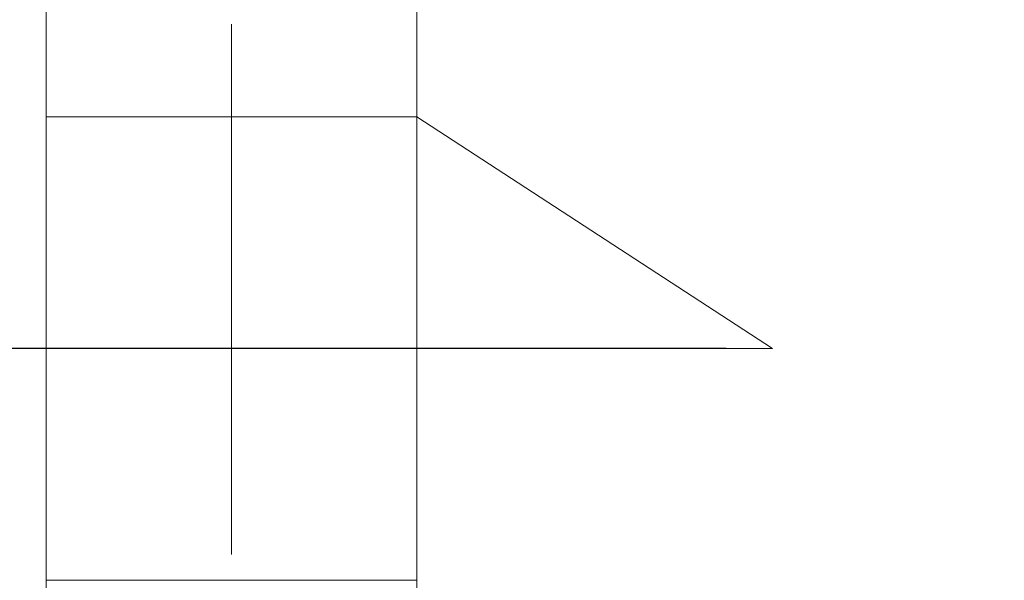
# Model space of a CAD drawing. Header units: millimetres. Extents: x 0 to 297, y 0 to 420.
# Tile 14 of 31: x 107 to 149, y 245 to 269. Entities that reach past the tile are written whole.
import ezdxf

# ---------------------------------------------------------------- set-up
doc = ezdxf.new("R2010")
doc.units = ezdxf.units.MM
for name, pattern in [('K5LT_AXLED', [26.888889, 22.888889, -1.5, 1, -1.5]), ('K5LT_BASIC', [0]), ('K5LT_THIN', [0])]:
    doc.linetypes.add(name, pattern=pattern)
doc.layers.add('Системный слой', color=7, linetype='Continuous')
doc.styles.add('KDIMTEXTSTYLE', font='GOST_AU.SHX', dxfattribs={"width": 0.96, "oblique": 15, "height": 5})
doc.dimstyles.new('KDIMSTYLE (0.01)', dxfattribs={"dimtxt": 5, "dimasz": 1, "dimexe": 2, "dimexo": 0, "dimgap": 1, "dimtad": 1, "dimlfac": 150, "dimtxsty": 'KDIMTEXTSTYLE', "dimsah": 1, "dimcen": 0, "dimdle": 1, "dimadec": 0, "dimazin": 0, "dimtfac": 0.667, "dimtmove": 0, "dimatfit": 3, "dimfxl": 0, "dimtvp": 1, "dimtolj": 1, "dimtzin": 0, "dimarcsym": 0})

# ---------------------------------------------------------------- blocks, each defined once
blk = doc.blocks.new('KDIMARROW_03')
at = {"layer": 'Системный слой', "color": 0, "linetype": 'K5LT_BASIC', "lineweight": 35}
blk.add_line((-1.061, -1.061), (1.061, 1.061), dxfattribs=at)
at = {"layer": 'Системный слой', "color": 0, "linetype": 'K5LT_THIN', "lineweight": 9}
for q in [(-1, 0), (2, 0)]:
    blk.add_line((0, 0), q, dxfattribs=at)
blk = doc.blocks.new('U43')
at = {"layer": 'Системный слой', "color": 4, "linetype": 'K5LT_THIN', "lineweight": 9, "true_color": 0x00ffff}
blk.add_line((108.074, 245.004), (124.074, 245.004), dxfattribs=at)
blk = doc.blocks.new('U45')
at = {"layer": 'Системный слой', "color": 4, "linetype": 'K5LT_THIN', "lineweight": 9, "true_color": 0x00ffff}
for p, q in [((108.074, 265.004), (124.074, 265.004)), ((139.407, 255.004), (124.074, 265.004)), ((108.074, 255.004), (139.407, 255.004))]:
    blk.add_line(p, q, dxfattribs=at)

msp = doc.modelspace()

# ---------------------------------------------------------------- linework, layer by layer
at = {"layer": 'Системный слой', "color": 2, "linetype": 'K5LT_AXLED', "lineweight": 9, "true_color": 0xffff00}
msp.add_line((116.073613, 349.670471), (116.073613, 111.670471), dxfattribs=at)
at = {"layer": 'Системный слой', "color": 4, "linetype": 'K5LT_THIN', "lineweight": 9, "true_color": 0x00ffff}
for p, q in [((108.073613, 171.670471), (108.073613, 319.003805)), ((124.073613, 171.670471), (124.073613, 319.003805))]:
    msp.add_line(p, q, dxfattribs=at)

# ---------------------------------------------------------------- block references
at = {"layer": 'Системный слой'}
for name in ['U45', 'U43']:
    msp.add_blockref(name, (0, 0), dxfattribs=at)

# ---------------------------------------------------------------- dimensions: what is measured, and where the dimension line sits
at = {"layer": 'Системный слой', "color": 4, "true_color": 0x00ffff}
for base, p1, p2, location in [((63.264827, 255.003805), (149.404678, 281.67241), (139.406946, 255.003805), (63.264827, 268.003805)), ((63.264827, 235.003805), (139.406946, 255.003805), (139.406946, 235.003805), (63.264827, 245.003805))]:
    msp.add_linear_dim(base=base, p1=p1, p2=p2, angle=90, location=location, dimstyle='KDIMSTYLE (0.01)', override={"dimexo": 2, "dimpost": '\\H3.5;\\W0.96;\\Q15;\\H3.5;\\W0.96;\\Q15;<>\\H3.5;\\W0.96;\\Q15;', "dimblk1": 'KDIMARROW_03', "dimblk2": 'KDIMARROW_03', "dimse1": 0, "dimse2": 0, "dimclrt": 7, "dimtolj": 1}, dxfattribs=at).render()

doc.saveas('drawing.dxf')
